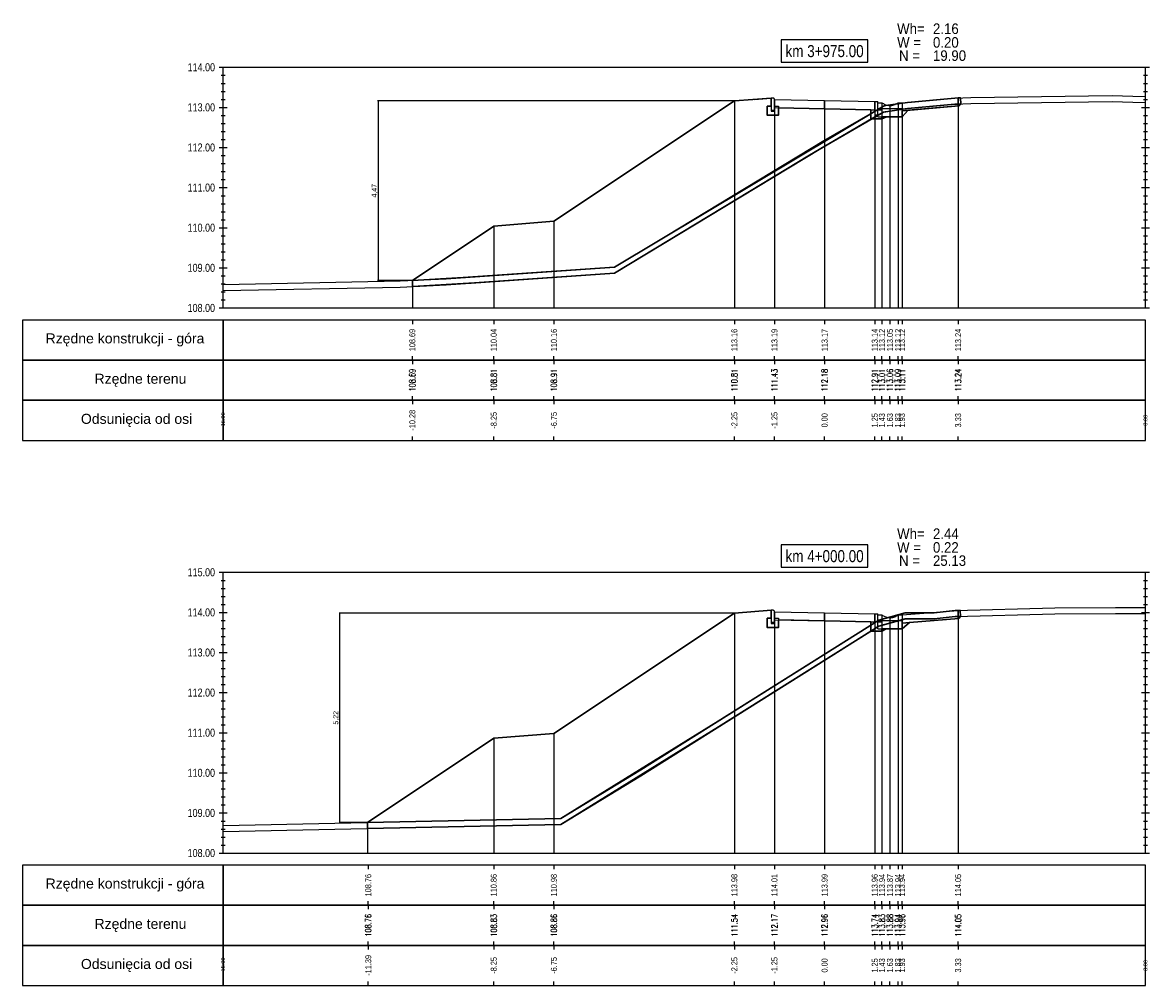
# Model space of a CAD drawing. Extents: x 7537626 to 7538805, y 5722894 to 5725486.
# Tile 7 of 105: x 7538032 to 7538060, y 5725310 to 5725334. Entities that reach past the tile are written whole.
import ezdxf

# ---------------------------------------------------------------- set-up
doc = ezdxf.new("R2010")
doc.units = 0
doc.header["$PDMODE"] = 35
doc.header["$PDSIZE"] = 0.3
for name, color, linetype in [('C-DROGI-PROFILE', 7, 'Continuous'), ('C-DROGI-PROFILE-ETYKIETY', 7, 'Continuous'), ('C-DROGI-PRZEKROJE-ETYKIETY', 7, 'Continuous'), ('C-POPRZECZKA-przekrój', 2, 'Continuous'), ('C-POPRZECZKA-widok', 1, 'Continuous')]:
    doc.layers.add(name, color=color, linetype=linetype)
for name, color, linetype, true_color in [('C-humus', 7, 'Continuous', 0x003df5), ('C-Teren', 7, 'Continuous', 0x008521), ('poprzeczki', 7, 'Continuous', 0x0000d6)]:
    doc.layers.add(name, color=color, linetype=linetype, true_color=true_color)
for name, color, linetype, lineweight, plot in [('D-1.pow. hum.', 7, 'Continuous', 30, False), ('D-2.wykop', 30, 'Continuous', 30, False), ('D-3.nasyp', 4, 'Continuous', 30, False)]:
    doc.layers.add(name, color=color, linetype=linetype, lineweight=lineweight, plot=plot)
doc.layers.add('D-roboty-ziemne-opis', color=2, linetype='Continuous', lineweight=30)
doc.styles.add('2mm08', font='arial.ttf', dxfattribs={"width": 0.8})
doc.styles.add('opis_50', font='arial.ttf', dxfattribs={"height": 0.125})
doc.styles.get("Standard").update_dxf_attribs({"font": 'arial.ttf'})
doc.dimstyles.new('OPIS_50', dxfattribs={"dimscale": 0.5, "dimtxt": 0.125, "dimasz": 0.25, "dimexe": 0.1, "dimexo": 0.15, "dimgap": 0.1, "dimtad": 1, "dimzin": 0, "dimtxsty": 'opis_50', "dimblk": 'ARCHTICK', "dimcen": 0.15, "dimdle": 0.1, "dimaunit": 2, "dimadec": 4, "dimazin": 0, "dimtfac": 1, "dimtmove": 0, "dimatfit": 3, "dimfxl": 1, "dimarcsym": 0})

# ---------------------------------------------------------------- blocks, each defined once
blk = doc.blocks.new('_ArchTick')
at = {"color": 0, "linetype": 'ByBlock', "const_width": 0.15}
blk.add_lwpolyline([(-0.5, -0.5), (0.5, 0.5)], dxfattribs=at)
blk = doc.blocks.new('*D195')
at = {"layer": 'Defpoints', "color": 0, "transparency": 16777216}
for p in [(7538049.468, 5725332.485), (7538040.582, 5725328.011), (7538041.438, 5725328.011)]:
    blk.add_point(p, dxfattribs=at)
at = {"layer": 'poprzeczki', "color": 0, "lineweight": -2, "transparency": 16777216}
for p, q in [((7538049.453, 5725332.485), (7538040.572, 5725332.485)), ((7538040.582, 5725332.495), (7538040.582, 5725328.001)), ((7538041.423, 5725328.011), (7538040.572, 5725328.011))]:
    blk.add_line(p, q, dxfattribs=at)
at = {"layer": 'poprzeczki', "color": 0, "lineweight": -2, "transparency": 16777216, "xscale": 0.025, "yscale": 0.025, "zscale": 0.025}
for p, rotation in [((7538040.582, 5725332.485), 90), ((7538040.582, 5725328.011), 270)]:
    blk.add_blockref('_ArchTick', p, dxfattribs=dict(at, rotation=rotation))
at = {"layer": 'poprzeczki', "color": 0, "transparency": 16777216, "insert": (7538040.497, 5725330.248), "char_height": 0.125, "attachment_point": 5, "rotation": 90, "style": 'opis_50'}
blk.add_mtext('4,47', dxfattribs=at)
blk = doc.blocks.new('*D196')
at = {"layer": 'Defpoints', "color": 0, "transparency": 16777216}
for p in [(7538049.468, 5725319.715), (7538039.625, 5725314.498), (7538040.324, 5725314.498)]:
    blk.add_point(p, dxfattribs=at)
at = {"layer": 'poprzeczki', "color": 0, "lineweight": -2, "transparency": 16777216}
for p, q in [((7538049.453, 5725319.715), (7538039.615, 5725319.715)), ((7538039.625, 5725319.725), (7538039.625, 5725314.488)), ((7538040.309, 5725314.498), (7538039.615, 5725314.498))]:
    blk.add_line(p, q, dxfattribs=at)
at = {"layer": 'poprzeczki', "color": 0, "lineweight": -2, "transparency": 16777216, "xscale": 0.025, "yscale": 0.025, "zscale": 0.025}
for p, rotation in [((7538039.625, 5725319.715), 90), ((7538039.625, 5725314.498), 270)]:
    blk.add_blockref('_ArchTick', p, dxfattribs=dict(at, rotation=rotation))
at = {"layer": 'poprzeczki', "color": 0, "transparency": 16777216, "insert": (7538039.54, 5725317.107), "char_height": 0.125, "attachment_point": 5, "rotation": 90, "style": 'opis_50'}
blk.add_mtext('5,22', dxfattribs=at)

msp = doc.modelspace()

# ---------------------------------------------------------------- linework, layer by layer
at = {"layer": 'C-DROGI-PROFILE', "color": 7, "linetype": 'Continuous', "lineweight": -3}
for p, q in [((7538041.438, 5725327.024), (7538041.438, 5725326.924)), ((7538043.468, 5725327.024), (7538043.468, 5725326.924)), ((7538044.968, 5725327.024), (7538044.968, 5725326.924)), ((7538049.468, 5725327.024), (7538049.468, 5725326.924)), ((7538050.468, 5725327.024), (7538050.468, 5725326.924)), ((7538051.718, 5725327.024), (7538051.718, 5725326.924)), ((7538052.968, 5725327.024), (7538052.968, 5725326.924)), ((7538053.148, 5725327.024), (7538053.148, 5725326.924)), ((7538053.348, 5725327.024), (7538053.348, 5725326.924)), ((7538053.548, 5725327.024), (7538053.548, 5725326.924)), ((7538053.648, 5725327.024), (7538053.648, 5725326.924)), ((7538055.048, 5725327.024), (7538055.048, 5725326.924)), ((7538041.438, 5725326.024), (7538041.438, 5725326.124)), ((7538043.468, 5725326.024), (7538043.468, 5725326.124)), ((7538044.968, 5725326.024), (7538044.968, 5725326.124)), ((7538049.468, 5725326.024), (7538049.468, 5725326.124)), ((7538050.468, 5725326.024), (7538050.468, 5725326.124)), ((7538051.718, 5725326.024), (7538051.718, 5725326.124)), ((7538052.968, 5725326.024), (7538052.968, 5725326.124)), ((7538053.148, 5725326.024), (7538053.148, 5725326.124)), ((7538053.348, 5725326.024), (7538053.348, 5725326.124)), ((7538053.548, 5725326.024), (7538053.548, 5725326.124)), ((7538053.648, 5725326.024), (7538053.648, 5725326.124)), ((7538055.048, 5725326.024), (7538055.048, 5725326.124)), ((7538041.438, 5725326.024), (7538041.438, 5725325.924)), ((7538043.468, 5725326.024), (7538043.468, 5725325.924)), ((7538044.968, 5725326.024), (7538044.968, 5725325.924)), ((7538049.468, 5725326.024), (7538049.468, 5725325.924)), ((7538050.468, 5725326.024), (7538050.468, 5725325.924)), ((7538051.718, 5725326.024), (7538051.718, 5725325.924)), ((7538052.968, 5725326.024), (7538052.968, 5725325.924)), ((7538053.148, 5725326.024), (7538053.148, 5725325.924)), ((7538053.348, 5725326.024), (7538053.348, 5725325.924)), ((7538053.548, 5725326.024), (7538053.548, 5725325.924)), ((7538053.648, 5725326.024), (7538053.648, 5725325.924)), ((7538055.048, 5725326.024), (7538055.048, 5725325.924)), ((7538041.438, 5725325.024), (7538041.438, 5725325.124)), ((7538041.438, 5725325.024), (7538041.438, 5725324.924)), ((7538043.468, 5725325.024), (7538043.468, 5725325.124)), ((7538043.468, 5725325.024), (7538043.468, 5725324.924)), ((7538044.968, 5725325.024), (7538044.968, 5725325.124)), ((7538044.968, 5725325.024), (7538044.968, 5725324.924)), ((7538049.468, 5725325.024), (7538049.468, 5725325.124)), ((7538049.468, 5725325.024), (7538049.468, 5725324.924)), ((7538050.468, 5725325.024), (7538050.468, 5725325.124)), ((7538050.468, 5725325.024), (7538050.468, 5725324.924)), ((7538051.718, 5725325.024), (7538051.718, 5725325.124)), ((7538051.718, 5725325.024), (7538051.718, 5725324.924)), ((7538052.968, 5725325.024), (7538052.968, 5725325.124)), ((7538052.968, 5725325.024), (7538052.968, 5725324.924)), ((7538053.148, 5725325.024), (7538053.148, 5725325.124)), ((7538053.148, 5725325.024), (7538053.148, 5725324.924)), ((7538053.348, 5725325.024), (7538053.348, 5725325.124)), ((7538053.348, 5725325.024), (7538053.348, 5725324.924)), ((7538053.548, 5725325.024), (7538053.548, 5725325.124)), ((7538053.548, 5725325.024), (7538053.548, 5725324.924)), ((7538053.648, 5725325.024), (7538053.648, 5725325.124)), ((7538053.648, 5725325.024), (7538053.648, 5725324.924)), ((7538055.048, 5725325.024), (7538055.048, 5725325.124)), ((7538055.048, 5725325.024), (7538055.048, 5725324.924)), ((7538041.438, 5725324.024), (7538041.438, 5725324.124)), ((7538043.468, 5725324.024), (7538043.468, 5725324.124)), ((7538044.968, 5725324.024), (7538044.968, 5725324.124)), ((7538049.468, 5725324.024), (7538049.468, 5725324.124)), ((7538050.468, 5725324.024), (7538050.468, 5725324.124)), ((7538051.718, 5725324.024), (7538051.718, 5725324.124)), ((7538052.968, 5725324.024), (7538052.968, 5725324.124)), ((7538053.148, 5725324.024), (7538053.148, 5725324.124)), ((7538053.348, 5725324.024), (7538053.348, 5725324.124)), ((7538053.548, 5725324.024), (7538053.548, 5725324.124)), ((7538053.648, 5725324.024), (7538053.648, 5725324.124)), ((7538055.048, 5725324.024), (7538055.048, 5725324.124)), ((7538040.339, 5725313.434), (7538040.339, 5725313.334)), ((7538043.468, 5725313.434), (7538043.468, 5725313.334)), ((7538044.968, 5725313.434), (7538044.968, 5725313.334)), ((7538049.468, 5725313.434), (7538049.468, 5725313.334)), ((7538050.468, 5725313.434), (7538050.468, 5725313.334)), ((7538051.718, 5725313.434), (7538051.718, 5725313.334)), ((7538052.968, 5725313.434), (7538052.968, 5725313.334)), ((7538053.148, 5725313.434), (7538053.148, 5725313.334)), ((7538053.348, 5725313.434), (7538053.348, 5725313.334)), ((7538053.548, 5725313.434), (7538053.548, 5725313.334)), ((7538053.648, 5725313.434), (7538053.648, 5725313.334)), ((7538055.048, 5725313.434), (7538055.048, 5725313.334)), ((7538040.339, 5725312.434), (7538040.339, 5725312.534)), ((7538040.339, 5725312.434), (7538040.339, 5725312.334)), ((7538043.468, 5725312.434), (7538043.468, 5725312.534)), ((7538043.468, 5725312.434), (7538043.468, 5725312.334)), ((7538044.968, 5725312.434), (7538044.968, 5725312.534)), ((7538044.968, 5725312.434), (7538044.968, 5725312.334)), ((7538049.468, 5725312.434), (7538049.468, 5725312.534)), ((7538049.468, 5725312.434), (7538049.468, 5725312.334)), ((7538050.468, 5725312.434), (7538050.468, 5725312.534)), ((7538050.468, 5725312.434), (7538050.468, 5725312.334)), ((7538051.718, 5725312.434), (7538051.718, 5725312.534)), ((7538051.718, 5725312.434), (7538051.718, 5725312.334)), ((7538052.968, 5725312.434), (7538052.968, 5725312.534)), ((7538052.968, 5725312.434), (7538052.968, 5725312.334)), ((7538053.148, 5725312.434), (7538053.148, 5725312.534)), ((7538053.148, 5725312.434), (7538053.148, 5725312.334)), ((7538053.348, 5725312.434), (7538053.348, 5725312.534)), ((7538053.348, 5725312.434), (7538053.348, 5725312.334)), ((7538053.548, 5725312.434), (7538053.548, 5725312.534)), ((7538053.548, 5725312.434), (7538053.548, 5725312.334)), ((7538053.648, 5725312.434), (7538053.648, 5725312.534)), ((7538053.648, 5725312.434), (7538053.648, 5725312.334)), ((7538055.048, 5725312.434), (7538055.048, 5725312.534)), ((7538055.048, 5725312.434), (7538055.048, 5725312.334)), ((7538040.339, 5725311.434), (7538040.339, 5725311.534)), ((7538043.468, 5725311.434), (7538043.468, 5725311.534)), ((7538044.968, 5725311.434), (7538044.968, 5725311.534)), ((7538049.468, 5725311.434), (7538049.468, 5725311.534)), ((7538050.468, 5725311.434), (7538050.468, 5725311.534)), ((7538051.718, 5725311.434), (7538051.718, 5725311.534)), ((7538052.968, 5725311.434), (7538052.968, 5725311.534)), ((7538053.148, 5725311.434), (7538053.148, 5725311.534)), ((7538053.348, 5725311.434), (7538053.348, 5725311.534)), ((7538053.548, 5725311.434), (7538053.548, 5725311.534)), ((7538053.648, 5725311.434), (7538053.648, 5725311.534)), ((7538055.048, 5725311.434), (7538055.048, 5725311.534)), ((7538040.339, 5725311.434), (7538040.339, 5725311.334)), ((7538043.468, 5725311.434), (7538043.468, 5725311.334)), ((7538044.968, 5725311.434), (7538044.968, 5725311.334)), ((7538049.468, 5725311.434), (7538049.468, 5725311.334)), ((7538050.468, 5725311.434), (7538050.468, 5725311.334)), ((7538051.718, 5725311.434), (7538051.718, 5725311.334)), ((7538052.968, 5725311.434), (7538052.968, 5725311.334)), ((7538053.148, 5725311.434), (7538053.148, 5725311.334)), ((7538053.348, 5725311.434), (7538053.348, 5725311.334)), ((7538053.548, 5725311.434), (7538053.548, 5725311.334)), ((7538053.648, 5725311.434), (7538053.648, 5725311.334)), ((7538055.048, 5725311.434), (7538055.048, 5725311.334)), ((7538040.339, 5725310.434), (7538040.339, 5725310.534)), ((7538043.468, 5725310.434), (7538043.468, 5725310.534)), ((7538044.968, 5725310.434), (7538044.968, 5725310.534)), ((7538049.468, 5725310.434), (7538049.468, 5725310.534)), ((7538050.468, 5725310.434), (7538050.468, 5725310.534)), ((7538051.718, 5725310.434), (7538051.718, 5725310.534)), ((7538052.968, 5725310.434), (7538052.968, 5725310.534)), ((7538053.148, 5725310.434), (7538053.148, 5725310.534)), ((7538053.348, 5725310.434), (7538053.348, 5725310.534)), ((7538053.548, 5725310.434), (7538053.548, 5725310.534)), ((7538053.648, 5725310.434), (7538053.648, 5725310.534)), ((7538055.048, 5725310.434), (7538055.048, 5725310.534))]:
    msp.add_line(p, q, dxfattribs=at)
at = {"layer": 'C-DROGI-PROFILE', "color": 1, "linetype": 'Continuous', "lineweight": -3}
for points in [[(7538036.718, 5725326.024), (7538036.718, 5725327.024), (7538031.718, 5725327.024), (7538031.718, 5725326.024)], [(7538036.718, 5725326.024), (7538059.718, 5725326.024), (7538059.718, 5725327.024), (7538036.718, 5725327.024)], [(7538036.718, 5725325.024), (7538036.718, 5725326.024), (7538031.718, 5725326.024), (7538031.718, 5725325.024)], [(7538036.718, 5725325.024), (7538059.718, 5725325.024), (7538059.718, 5725326.024), (7538036.718, 5725326.024)], [(7538036.718, 5725324.024), (7538036.718, 5725325.024), (7538031.718, 5725325.024), (7538031.718, 5725324.024)], [(7538036.718, 5725324.024), (7538059.718, 5725324.024), (7538059.718, 5725325.024), (7538036.718, 5725325.024)], [(7538036.718, 5725312.434), (7538036.718, 5725313.434), (7538031.718, 5725313.434), (7538031.718, 5725312.434)], [(7538036.718, 5725312.434), (7538059.718, 5725312.434), (7538059.718, 5725313.434), (7538036.718, 5725313.434)], [(7538036.718, 5725311.434), (7538036.718, 5725312.434), (7538031.718, 5725312.434), (7538031.718, 5725311.434)], [(7538036.718, 5725311.434), (7538059.718, 5725311.434), (7538059.718, 5725312.434), (7538036.718, 5725312.434)], [(7538036.718, 5725310.434), (7538036.718, 5725311.434), (7538031.718, 5725311.434), (7538031.718, 5725310.434)], [(7538036.718, 5725310.434), (7538059.718, 5725310.434), (7538059.718, 5725311.434), (7538036.718, 5725311.434)]]:
    msp.add_3dface(points, dxfattribs=at)
at = {"layer": 'C-DROGI-PRZEKROJE-ETYKIETY', "color": 1, "linetype": 'Continuous', "lineweight": -3}
for p, q in [((7538049.468, 5725332.485), (7538049.468, 5725327.324)), ((7538050.468, 5725332.518), (7538050.468, 5725327.324)), ((7538051.718, 5725332.493), (7538051.718, 5725327.324)), ((7538052.968, 5725332.468), (7538052.968, 5725327.324)), ((7538053.148, 5725332.442), (7538053.148, 5725327.324)), ((7538053.348, 5725332.372), (7538053.348, 5725327.324)), ((7538053.548, 5725332.442), (7538053.548, 5725327.324)), ((7538053.648, 5725332.442), (7538053.648, 5725327.324)), ((7538055.048, 5725332.559), (7538055.048, 5725327.324)), ((7538049.468, 5725319.715), (7538049.468, 5725313.734)), ((7538050.468, 5725319.748), (7538050.468, 5725313.734)), ((7538051.718, 5725319.723), (7538051.718, 5725313.734)), ((7538052.968, 5725319.698), (7538052.968, 5725313.734)), ((7538053.148, 5725319.673), (7538053.148, 5725313.734)), ((7538053.548, 5725319.673), (7538053.548, 5725313.734)), ((7538053.648, 5725319.673), (7538053.648, 5725313.734)), ((7538055.048, 5725319.782), (7538055.048, 5725313.734)), ((7538053.348, 5725319.603), (7538053.348, 5725313.734))]:
    msp.add_line(p, q, dxfattribs=at)
for points in [[(7538044.968, 5725329.485), (7538044.968, 5725327.324)], [(7538043.468, 5725329.365), (7538043.468, 5725327.324)], [(7538041.438, 5725328.011), (7538041.438, 5725327.324)], [(7538043.468, 5725316.595), (7538043.468, 5725313.734)], [(7538044.968, 5725316.715), (7538044.968, 5725313.734)], [(7538040.324, 5725314.498), (7538040.324, 5725313.734)]]:
    msp.add_lwpolyline(points, dxfattribs=at)
at = {"layer": 'C-humus'}
for p, q in [((7538053.237, 5725332.22), (7538053.783, 5725332.3)), ((7538053.783, 5725332.3), (7538053.886, 5725332.307)), ((7538053.886, 5725332.307), (7538054.964, 5725332.407)), ((7538054.964, 5725332.407), (7538055.368, 5725332.419)), ((7538055.368, 5725332.419), (7538058.889, 5725332.468)), ((7538058.889, 5725332.468), (7538059.405, 5725332.454)), ((7538059.405, 5725332.454), (7538059.718, 5725332.446)), ((7538051.699, 5725331.346), (7538053.183, 5725332.209)), ((7538053.183, 5725332.209), (7538053.237, 5725332.22)), ((7538046.483, 5725328.195), (7538051.699, 5725331.346)), ((7538042.278, 5725327.901), (7538046.483, 5725328.195)), ((7538036.718, 5725327.759), (7538041.136, 5725327.847)), ((7538041.136, 5725327.847), (7538042.278, 5725327.901)), ((7538054.977, 5725319.63), (7538057.456, 5725319.695)), ((7538057.456, 5725319.695), (7538058.968, 5725319.708)), ((7538058.968, 5725319.708), (7538059.718, 5725319.704)), ((7538047.135, 5725315.663), (7538053.071, 5725319.392)), ((7538053.071, 5725319.392), (7538053.311, 5725319.454)), ((7538053.311, 5725319.454), (7538053.729, 5725319.572)), ((7538053.729, 5725319.572), (7538054.448, 5725319.573)), ((7538054.448, 5725319.573), (7538054.977, 5725319.63)), ((7538045.137, 5725314.448), (7538047.135, 5725315.663)), ((7538036.718, 5725314.273), (7538044.677, 5725314.439)), ((7538044.677, 5725314.439), (7538045.137, 5725314.448))]:
    msp.add_line(p, q, dxfattribs=at)
at = {"layer": 'C-POPRZECZKA-przekrój', "color": 2, "linetype": 'Continuous', "lineweight": -3}
for p, q in [((7538049.468, 5725332.485), (7538050.388, 5725332.558)), ((7538049.968, 5725332.525), (7538050.388, 5725332.558)), ((7538050.288, 5725332.128), (7538050.288, 5725332.358)), ((7538050.288, 5725332.358), (7538050.388, 5725332.358)), ((7538050.428, 5725332.558), (7538050.388, 5725332.558)), ((7538050.388, 5725332.558), (7538050.388, 5725332.228)), ((7538050.388, 5725332.358), (7538050.388, 5725332.258)), ((7538050.434, 5725332.558), (7538050.428, 5725332.558)), ((7538050.442, 5725332.556), (7538050.434, 5725332.558)), ((7538050.451, 5725332.551), (7538050.442, 5725332.556)), ((7538050.457, 5725332.547), (7538050.451, 5725332.551)), ((7538050.461, 5725332.541), (7538050.457, 5725332.547)), ((7538050.465, 5725332.534), (7538050.461, 5725332.541)), ((7538050.468, 5725332.526), (7538050.465, 5725332.534)), ((7538050.468, 5725332.518), (7538050.468, 5725332.526)), ((7538050.468, 5725332.518), (7538051.718, 5725332.493)), ((7538050.468, 5725332.518), (7538050.469, 5725332.318)), ((7538050.468, 5725332.228), (7538050.468, 5725332.518)), ((7538050.468, 5725332.518), (7538050.468, 5725332.358)), ((7538050.468, 5725332.358), (7538050.568, 5725332.358)), ((7538050.469, 5725332.318), (7538051.718, 5725332.293)), ((7538050.568, 5725332.358), (7538050.568, 5725332.128)), ((7538051.718, 5725332.293), (7538051.718, 5725332.493)), ((7538051.718, 5725332.493), (7538052.968, 5725332.468)), ((7538051.718, 5725332.293), (7538052.967, 5725332.268)), ((7538052.968, 5725332.468), (7538052.967, 5725332.268)), ((7538052.968, 5725332.468), (7538053.048, 5725332.468)), ((7538052.968, 5725332.268), (7538052.968, 5725332.468)), ((7538052.968, 5725332.468), (7538052.968, 5725332.138)), ((7538053.048, 5725332.092), (7538053.048, 5725332.468)), ((7538053.048, 5725332.442), (7538053.148, 5725332.442)), ((7538053.048, 5725332.292), (7538053.048, 5725332.442)), ((7538053.648, 5725332.292), (7538053.048, 5725332.292)), ((7538053.148, 5725332.442), (7538053.165, 5725332.43)), ((7538053.165, 5725332.43), (7538053.183, 5725332.418)), ((7538053.183, 5725332.418), (7538053.199, 5725332.409)), ((7538053.199, 5725332.409), (7538053.219, 5725332.399)), ((7538053.219, 5725332.399), (7538053.241, 5725332.391)), ((7538053.241, 5725332.391), (7538053.269, 5725332.382)), ((7538053.269, 5725332.382), (7538053.295, 5725332.377)), ((7538053.295, 5725332.377), (7538053.318, 5725332.374)), ((7538053.318, 5725332.374), (7538053.348, 5725332.372)), ((7538053.348, 5725332.372), (7538053.371, 5725332.373)), ((7538053.371, 5725332.373), (7538053.397, 5725332.376)), ((7538053.397, 5725332.376), (7538053.419, 5725332.38)), ((7538053.419, 5725332.38), (7538053.448, 5725332.388)), ((7538053.448, 5725332.388), (7538053.474, 5725332.398)), ((7538053.474, 5725332.398), (7538053.498, 5725332.41)), ((7538053.498, 5725332.41), (7538053.517, 5725332.42)), ((7538053.517, 5725332.42), (7538053.532, 5725332.43)), ((7538053.532, 5725332.43), (7538053.548, 5725332.442)), ((7538053.548, 5725332.442), (7538053.648, 5725332.442)), ((7538053.648, 5725332.442), (7538053.648, 5725332.292)), ((7538053.648, 5725332.092), (7538053.648, 5725332.292)), ((7538050.568, 5725332.128), (7538050.288, 5725332.128)), ((7538050.388, 5725332.258), (7538050.468, 5725332.258)), ((7538050.388, 5725332.228), (7538050.468, 5725332.228)), ((7538052.868, 5725332.038), (7538052.868, 5725332.268)), ((7538052.868, 5725332.268), (7538052.968, 5725332.268)), ((7538053.148, 5725332.038), (7538052.868, 5725332.038)), ((7538052.968, 5725332.138), (7538053.048, 5725332.138)), ((7538053.048, 5725332.268), (7538053.148, 5725332.268)), ((7538053.048, 5725332.138), (7538053.048, 5725332.268)), ((7538053.048, 5725332.092), (7538053.648, 5725332.092)), ((7538053.148, 5725332.268), (7538053.148, 5725332.038)), ((7538049.468, 5725319.715), (7538050.388, 5725319.788)), ((7538049.968, 5725319.755), (7538050.388, 5725319.788)), ((7538050.428, 5725319.788), (7538050.388, 5725319.788)), ((7538050.388, 5725319.788), (7538050.388, 5725319.458)), ((7538050.434, 5725319.788), (7538050.428, 5725319.788)), ((7538050.442, 5725319.786), (7538050.434, 5725319.788)), ((7538050.451, 5725319.782), (7538050.442, 5725319.786)), ((7538050.457, 5725319.777), (7538050.451, 5725319.782)), ((7538050.461, 5725319.771), (7538050.457, 5725319.777)), ((7538050.465, 5725319.764), (7538050.461, 5725319.771)), ((7538050.468, 5725319.756), (7538050.465, 5725319.764)), ((7538050.468, 5725319.748), (7538050.468, 5725319.756)), ((7538050.468, 5725319.748), (7538051.718, 5725319.723)), ((7538050.468, 5725319.748), (7538050.469, 5725319.548)), ((7538050.468, 5725319.458), (7538050.468, 5725319.748)), ((7538050.468, 5725319.748), (7538050.468, 5725319.588)), ((7538051.718, 5725319.523), (7538051.718, 5725319.723)), ((7538051.718, 5725319.723), (7538052.968, 5725319.698)), ((7538052.968, 5725319.698), (7538052.967, 5725319.498)), ((7538052.968, 5725319.698), (7538053.048, 5725319.698)), ((7538052.968, 5725319.498), (7538052.968, 5725319.698)), ((7538052.968, 5725319.698), (7538052.968, 5725319.368)), ((7538053.048, 5725319.323), (7538053.048, 5725319.698)), ((7538053.048, 5725319.673), (7538053.148, 5725319.673)), ((7538053.048, 5725319.523), (7538053.048, 5725319.673)), ((7538053.148, 5725319.673), (7538053.165, 5725319.66)), ((7538053.165, 5725319.66), (7538053.183, 5725319.648)), ((7538053.183, 5725319.648), (7538053.199, 5725319.639)), ((7538053.498, 5725319.64), (7538053.517, 5725319.65)), ((7538053.517, 5725319.65), (7538053.532, 5725319.661)), ((7538053.532, 5725319.661), (7538053.548, 5725319.673)), ((7538053.548, 5725319.673), (7538053.648, 5725319.673)), ((7538053.648, 5725319.673), (7538053.648, 5725319.523)), ((7538050.288, 5725319.358), (7538050.288, 5725319.588)), ((7538050.288, 5725319.588), (7538050.388, 5725319.588)), ((7538050.388, 5725319.588), (7538050.388, 5725319.488)), ((7538050.388, 5725319.488), (7538050.468, 5725319.488)), ((7538050.388, 5725319.458), (7538050.468, 5725319.458)), ((7538050.468, 5725319.588), (7538050.568, 5725319.588)), ((7538050.469, 5725319.548), (7538051.718, 5725319.523)), ((7538050.568, 5725319.588), (7538050.568, 5725319.358)), ((7538051.718, 5725319.523), (7538052.967, 5725319.498)), ((7538052.868, 5725319.268), (7538052.868, 5725319.498)), ((7538052.868, 5725319.498), (7538052.968, 5725319.498)), ((7538052.968, 5725319.368), (7538053.048, 5725319.368)), ((7538053.648, 5725319.523), (7538053.048, 5725319.523)), ((7538053.048, 5725319.498), (7538053.148, 5725319.498)), ((7538053.048, 5725319.368), (7538053.048, 5725319.498)), ((7538053.148, 5725319.498), (7538053.148, 5725319.268)), ((7538053.199, 5725319.639), (7538053.219, 5725319.63)), ((7538053.219, 5725319.63), (7538053.241, 5725319.621)), ((7538053.241, 5725319.621), (7538053.269, 5725319.613)), ((7538053.269, 5725319.613), (7538053.295, 5725319.607)), ((7538053.295, 5725319.607), (7538053.318, 5725319.604)), ((7538053.318, 5725319.604), (7538053.348, 5725319.603)), ((7538053.348, 5725319.603), (7538053.371, 5725319.603)), ((7538053.371, 5725319.603), (7538053.397, 5725319.606)), ((7538053.397, 5725319.606), (7538053.419, 5725319.61)), ((7538053.419, 5725319.61), (7538053.448, 5725319.618)), ((7538053.448, 5725319.618), (7538053.474, 5725319.628)), ((7538053.474, 5725319.628), (7538053.498, 5725319.64)), ((7538053.648, 5725319.323), (7538053.648, 5725319.523)), ((7538050.568, 5725319.358), (7538050.288, 5725319.358)), ((7538053.148, 5725319.268), (7538052.868, 5725319.268)), ((7538053.048, 5725319.323), (7538053.648, 5725319.323))]:
    msp.add_line(p, q, dxfattribs=at)
for points in [[(7538041.438, 5725328.011), (7538043.468, 5725329.365), (7538044.968, 5725329.485), (7538049.468, 5725332.485)], [(7538040.324, 5725314.498), (7538043.468, 5725316.595), (7538044.968, 5725316.715), (7538049.468, 5725319.715)]]:
    msp.add_lwpolyline(points, dxfattribs=at)
at = {"layer": 'C-POPRZECZKA-przekrój'}
for points in [[(7538053.648, 5725332.442), (7538055.048, 5725332.559)], [(7538053.665, 5725332.243), (7538055.065, 5725332.36)], [(7538053.648, 5725319.673), (7538055.048, 5725319.782)], [(7538053.664, 5725319.473), (7538055.064, 5725319.583)]]:
    msp.add_lwpolyline(points, dxfattribs=at)
at = {"layer": 'C-POPRZECZKA-widok', "color": 1, "linetype": 'Continuous', "lineweight": -3}
for p, q in [((7538036.618, 5725333.324), (7538059.818, 5725333.324)), ((7538036.718, 5725327.324), (7538036.718, 5725333.324)), ((7538059.718, 5725327.324), (7538059.718, 5725333.324)), ((7538036.668, 5725333.124), (7538036.768, 5725333.124)), ((7538036.668, 5725332.924), (7538036.768, 5725332.924)), ((7538059.668, 5725333.124), (7538059.768, 5725333.124)), ((7538059.668, 5725332.924), (7538059.768, 5725332.924)), ((7538036.668, 5725332.724), (7538036.768, 5725332.724)), ((7538059.668, 5725332.724), (7538059.768, 5725332.724)), ((7538036.618, 5725332.324), (7538036.818, 5725332.324)), ((7538036.668, 5725332.524), (7538036.768, 5725332.524)), ((7538036.668, 5725332.324), (7538036.768, 5725332.324)), ((7538059.618, 5725332.324), (7538059.818, 5725332.324)), ((7538059.668, 5725332.524), (7538059.768, 5725332.524)), ((7538059.668, 5725332.324), (7538059.768, 5725332.324)), ((7538036.668, 5725332.124), (7538036.768, 5725332.124)), ((7538059.668, 5725332.124), (7538059.768, 5725332.124)), ((7538036.668, 5725331.924), (7538036.768, 5725331.924)), ((7538059.668, 5725331.924), (7538059.768, 5725331.924)), ((7538036.668, 5725331.724), (7538036.768, 5725331.724)), ((7538036.668, 5725331.524), (7538036.768, 5725331.524)), ((7538059.668, 5725331.724), (7538059.768, 5725331.724)), ((7538059.668, 5725331.524), (7538059.768, 5725331.524)), ((7538036.618, 5725331.324), (7538036.818, 5725331.324)), ((7538036.668, 5725331.324), (7538036.768, 5725331.324)), ((7538059.618, 5725331.324), (7538059.818, 5725331.324)), ((7538059.668, 5725331.324), (7538059.768, 5725331.324)), ((7538036.668, 5725331.124), (7538036.768, 5725331.124)), ((7538036.668, 5725330.924), (7538036.768, 5725330.924)), ((7538059.668, 5725331.124), (7538059.768, 5725331.124)), ((7538059.668, 5725330.924), (7538059.768, 5725330.924)), ((7538036.668, 5725330.724), (7538036.768, 5725330.724)), ((7538059.668, 5725330.724), (7538059.768, 5725330.724)), ((7538036.618, 5725330.324), (7538036.818, 5725330.324)), ((7538036.668, 5725330.524), (7538036.768, 5725330.524)), ((7538036.668, 5725330.324), (7538036.768, 5725330.324)), ((7538059.618, 5725330.324), (7538059.818, 5725330.324)), ((7538059.668, 5725330.524), (7538059.768, 5725330.524)), ((7538059.668, 5725330.324), (7538059.768, 5725330.324)), ((7538036.668, 5725330.124), (7538036.768, 5725330.124)), ((7538059.668, 5725330.124), (7538059.768, 5725330.124)), ((7538036.668, 5725329.924), (7538036.768, 5725329.924)), ((7538059.668, 5725329.924), (7538059.768, 5725329.924)), ((7538036.668, 5725329.724), (7538036.768, 5725329.724)), ((7538036.668, 5725329.524), (7538036.768, 5725329.524)), ((7538059.668, 5725329.724), (7538059.768, 5725329.724)), ((7538059.668, 5725329.524), (7538059.768, 5725329.524)), ((7538036.618, 5725329.324), (7538036.818, 5725329.324)), ((7538036.668, 5725329.324), (7538036.768, 5725329.324)), ((7538059.618, 5725329.324), (7538059.818, 5725329.324)), ((7538059.668, 5725329.324), (7538059.768, 5725329.324)), ((7538036.668, 5725329.124), (7538036.768, 5725329.124)), ((7538036.668, 5725328.924), (7538036.768, 5725328.924)), ((7538059.668, 5725329.124), (7538059.768, 5725329.124)), ((7538059.668, 5725328.924), (7538059.768, 5725328.924)), ((7538036.668, 5725328.724), (7538036.768, 5725328.724)), ((7538059.668, 5725328.724), (7538059.768, 5725328.724)), ((7538036.668, 5725328.524), (7538036.768, 5725328.524)), ((7538059.668, 5725328.524), (7538059.768, 5725328.524)), ((7538036.618, 5725328.324), (7538036.818, 5725328.324)), ((7538036.668, 5725328.324), (7538036.768, 5725328.324)), ((7538036.668, 5725328.124), (7538036.768, 5725328.124)), ((7538059.618, 5725328.324), (7538059.818, 5725328.324)), ((7538059.668, 5725328.324), (7538059.768, 5725328.324)), ((7538059.668, 5725328.124), (7538059.768, 5725328.124)), ((7538036.668, 5725327.924), (7538036.768, 5725327.924)), ((7538059.668, 5725327.924), (7538059.768, 5725327.924)), ((7538036.668, 5725327.724), (7538036.768, 5725327.724)), ((7538036.668, 5725327.524), (7538036.768, 5725327.524)), ((7538059.668, 5725327.724), (7538059.768, 5725327.724)), ((7538059.668, 5725327.524), (7538059.768, 5725327.524)), ((7538036.618, 5725327.324), (7538059.818, 5725327.324)), ((7538036.618, 5725320.734), (7538059.818, 5725320.734)), ((7538036.668, 5725320.534), (7538036.768, 5725320.534)), ((7538036.718, 5725313.734), (7538036.718, 5725320.734)), ((7538059.668, 5725320.534), (7538059.768, 5725320.534)), ((7538059.718, 5725313.734), (7538059.718, 5725320.734)), ((7538036.668, 5725320.334), (7538036.768, 5725320.334)), ((7538059.668, 5725320.334), (7538059.768, 5725320.334)), ((7538036.668, 5725320.134), (7538036.768, 5725320.134)), ((7538036.668, 5725319.934), (7538036.768, 5725319.934)), ((7538059.668, 5725320.134), (7538059.768, 5725320.134)), ((7538059.668, 5725319.934), (7538059.768, 5725319.934)), ((7538036.618, 5725319.734), (7538036.818, 5725319.734)), ((7538036.668, 5725319.734), (7538036.768, 5725319.734)), ((7538059.618, 5725319.734), (7538059.818, 5725319.734)), ((7538059.668, 5725319.734), (7538059.768, 5725319.734)), ((7538036.668, 5725319.534), (7538036.768, 5725319.534)), ((7538059.668, 5725319.534), (7538059.768, 5725319.534)), ((7538036.668, 5725319.334), (7538036.768, 5725319.334)), ((7538036.668, 5725319.134), (7538036.768, 5725319.134)), ((7538059.668, 5725319.334), (7538059.768, 5725319.334)), ((7538059.668, 5725319.134), (7538059.768, 5725319.134)), ((7538036.668, 5725318.934), (7538036.768, 5725318.934)), ((7538059.668, 5725318.934), (7538059.768, 5725318.934)), ((7538036.618, 5725318.734), (7538036.818, 5725318.734)), ((7538036.668, 5725318.734), (7538036.768, 5725318.734)), ((7538036.668, 5725318.534), (7538036.768, 5725318.534)), ((7538059.618, 5725318.734), (7538059.818, 5725318.734)), ((7538059.668, 5725318.734), (7538059.768, 5725318.734)), ((7538059.668, 5725318.534), (7538059.768, 5725318.534)), ((7538036.668, 5725318.334), (7538036.768, 5725318.334)), ((7538059.668, 5725318.334), (7538059.768, 5725318.334)), ((7538036.668, 5725318.134), (7538036.768, 5725318.134)), ((7538059.668, 5725318.134), (7538059.768, 5725318.134)), ((7538036.618, 5725317.734), (7538036.818, 5725317.734)), ((7538036.668, 5725317.934), (7538036.768, 5725317.934)), ((7538036.668, 5725317.734), (7538036.768, 5725317.734)), ((7538059.618, 5725317.734), (7538059.818, 5725317.734)), ((7538059.668, 5725317.934), (7538059.768, 5725317.934)), ((7538059.668, 5725317.734), (7538059.768, 5725317.734)), ((7538036.668, 5725317.534), (7538036.768, 5725317.534)), ((7538059.668, 5725317.534), (7538059.768, 5725317.534)), ((7538036.668, 5725317.334), (7538036.768, 5725317.334)), ((7538036.668, 5725317.134), (7538036.768, 5725317.134)), ((7538059.668, 5725317.334), (7538059.768, 5725317.334)), ((7538059.668, 5725317.134), (7538059.768, 5725317.134)), ((7538036.668, 5725316.934), (7538036.768, 5725316.934)), ((7538059.668, 5725316.934), (7538059.768, 5725316.934)), ((7538036.618, 5725316.734), (7538036.818, 5725316.734)), ((7538036.668, 5725316.734), (7538036.768, 5725316.734)), ((7538059.618, 5725316.734), (7538059.818, 5725316.734)), ((7538059.668, 5725316.734), (7538059.768, 5725316.734)), ((7538036.668, 5725316.534), (7538036.768, 5725316.534)), ((7538036.668, 5725316.334), (7538036.768, 5725316.334)), ((7538059.668, 5725316.534), (7538059.768, 5725316.534)), ((7538059.668, 5725316.334), (7538059.768, 5725316.334)), ((7538036.668, 5725316.134), (7538036.768, 5725316.134)), ((7538059.668, 5725316.134), (7538059.768, 5725316.134)), ((7538036.618, 5725315.734), (7538036.818, 5725315.734)), ((7538036.668, 5725315.934), (7538036.768, 5725315.934)), ((7538036.668, 5725315.734), (7538036.768, 5725315.734)), ((7538059.618, 5725315.734), (7538059.818, 5725315.734)), ((7538059.668, 5725315.934), (7538059.768, 5725315.934)), ((7538059.668, 5725315.734), (7538059.768, 5725315.734)), ((7538036.668, 5725315.534), (7538036.768, 5725315.534)), ((7538059.668, 5725315.534), (7538059.768, 5725315.534)), ((7538036.668, 5725315.334), (7538036.768, 5725315.334)), ((7538059.668, 5725315.334), (7538059.768, 5725315.334)), ((7538036.668, 5725315.134), (7538036.768, 5725315.134)), ((7538036.668, 5725314.934), (7538036.768, 5725314.934)), ((7538059.668, 5725315.134), (7538059.768, 5725315.134)), ((7538059.668, 5725314.934), (7538059.768, 5725314.934)), ((7538036.618, 5725314.734), (7538036.818, 5725314.734)), ((7538036.668, 5725314.734), (7538036.768, 5725314.734)), ((7538059.618, 5725314.734), (7538059.818, 5725314.734)), ((7538059.668, 5725314.734), (7538059.768, 5725314.734)), ((7538036.668, 5725314.534), (7538036.768, 5725314.534)), ((7538036.668, 5725314.334), (7538036.768, 5725314.334)), ((7538059.668, 5725314.534), (7538059.768, 5725314.534)), ((7538059.668, 5725314.334), (7538059.768, 5725314.334)), ((7538036.668, 5725314.134), (7538036.768, 5725314.134)), ((7538059.668, 5725314.134), (7538059.768, 5725314.134)), ((7538036.668, 5725313.934), (7538036.768, 5725313.934)), ((7538059.668, 5725313.934), (7538059.768, 5725313.934)), ((7538036.618, 5725313.734), (7538059.818, 5725313.734))]:
    msp.add_line(p, q, dxfattribs=at)
at = {"layer": 'C-POPRZECZKA-widok', "color": 3, "linetype": 'Continuous', "lineweight": -3}
for points in [[(7538050.638, 5725333.449), (7538052.798, 5725333.449), (7538052.798, 5725334.006), (7538050.638, 5725334.006)], [(7538050.638, 5725320.859), (7538052.798, 5725320.859), (7538052.798, 5725321.415), (7538050.638, 5725321.415)]]:
    msp.add_3dface(points, dxfattribs=at)
at = {"layer": 'C-Teren'}
for p, q in [((7538055.368, 5725332.569), (7538058.889, 5725332.618)), ((7538058.889, 5725332.618), (7538059.405, 5725332.604)), ((7538059.405, 5725332.604), (7538059.718, 5725332.596)), ((7538051.699, 5725331.496), (7538053.183, 5725332.359)), ((7538053.183, 5725332.359), (7538053.237, 5725332.37)), ((7538053.237, 5725332.37), (7538053.783, 5725332.45)), ((7538053.783, 5725332.45), (7538053.886, 5725332.457)), ((7538053.886, 5725332.457), (7538054.964, 5725332.557)), ((7538054.964, 5725332.557), (7538055.368, 5725332.569)), ((7538046.483, 5725328.345), (7538051.699, 5725331.496)), ((7538042.278, 5725328.051), (7538046.483, 5725328.345)), ((7538036.718, 5725327.909), (7538041.136, 5725327.997)), ((7538041.136, 5725327.997), (7538042.278, 5725328.051)), ((7538053.311, 5725319.604), (7538053.729, 5725319.722)), ((7538053.729, 5725319.722), (7538054.448, 5725319.723)), ((7538054.448, 5725319.723), (7538054.977, 5725319.78)), ((7538054.977, 5725319.78), (7538057.456, 5725319.845)), ((7538057.456, 5725319.845), (7538058.968, 5725319.858)), ((7538058.968, 5725319.858), (7538059.718, 5725319.854)), ((7538047.135, 5725315.813), (7538053.071, 5725319.542)), ((7538053.071, 5725319.542), (7538053.311, 5725319.604)), ((7538045.137, 5725314.598), (7538047.135, 5725315.813)), ((7538036.718, 5725314.423), (7538044.677, 5725314.589)), ((7538044.677, 5725314.589), (7538045.137, 5725314.598))]:
    msp.add_line(p, q, dxfattribs=at)
at = {"layer": 'D-1.pow. hum.'}
for points in [[(7538041.438, 5725328.011), (7538041.438, 5725327.861), (7538042.902, 5725327.945), (7538046.483, 5725328.195), (7538051.622, 5725331.3), (7538053.183, 5725332.209), (7538053.783, 5725332.3), (7538054.964, 5725332.407), (7538055.113, 5725332.411), (7538055.109, 5725332.561), (7538054.964, 5725332.557), (7538053.783, 5725332.45), (7538053.237, 5725332.37), (7538053.183, 5725332.359), (7538046.483, 5725328.345), (7538042.709, 5725328.081), (7538041.438, 5725328.011)], [(7538040.324, 5725314.498), (7538040.324, 5725314.348), (7538045.137, 5725314.448), (7538049.072, 5725316.88), (7538053.071, 5725319.392), (7538053.729, 5725319.572), (7538054.448, 5725319.573), (7538054.977, 5725319.63), (7538055.105, 5725319.634), (7538055.102, 5725319.784), (7538054.977, 5725319.78), (7538054.448, 5725319.723), (7538053.729, 5725319.722), (7538053.071, 5725319.542), (7538049.06, 5725317.023), (7538045.137, 5725314.598), (7538040.324, 5725314.498)]]:
    msp.add_lwpolyline(points, dxfattribs=at)
at = {"layer": 'D-2.wykop'}
for points in [[(7538052.89, 5725332.038), (7538053.148, 5725332.038), (7538053.148, 5725332.038), (7538053.262, 5725332.092), (7538053.648, 5725332.092), (7538053.648, 5725332.092), (7538053.802, 5725332.254), (7538055.065, 5725332.36), (7538055.113, 5725332.411), (7538055.113, 5725332.407), (7538054.964, 5725332.407), (7538053.783, 5725332.3), (7538053.183, 5725332.209), (7538053.183, 5725332.209), (7538052.89, 5725332.038)], [(7538052.89, 5725332.038), (7538052.89, 5725332.038)], [(7538052.868, 5725319.265), (7538053.148, 5725319.268), (7538053.255, 5725319.323), (7538053.648, 5725319.323), (7538053.834, 5725319.486), (7538055.064, 5725319.583), (7538055.105, 5725319.634), (7538055.032, 5725319.632), (7538054.977, 5725319.63), (7538054.448, 5725319.573), (7538053.736, 5725319.573), (7538053.071, 5725319.392), (7538052.868, 5725319.265)]]:
    msp.add_lwpolyline(points, dxfattribs=at)
at = {"layer": 'D-3.nasyp'}
for points in [[(7538050.288, 5725332.358), (7538050.388, 5725332.358), (7538050.388, 5725332.558), (7538049.468, 5725332.485), (7538044.968, 5725329.485), (7538043.468, 5725329.365), (7538041.438, 5725328.011), (7538041.438, 5725327.861), (7538042.988, 5725327.951), (7538046.483, 5725328.195), (7538049.848, 5725330.228), (7538051.344, 5725331.131), (7538052.89, 5725332.038), (7538052.868, 5725332.038), (7538052.868, 5725332.268), (7538050.568, 5725332.316), (7538050.568, 5725332.128), (7538050.288, 5725332.128), (7538050.288, 5725332.358)], [(7538055.048, 5725332.559), (7538055.05, 5725332.563)], [(7538055.048, 5725332.559), (7538055.048, 5725332.359), (7538055.069, 5725332.359), (7538055.113, 5725332.409), (7538055.108, 5725332.561), (7538055.048, 5725332.561)], [(7538053.148, 5725332.092), (7538053.148, 5725332.038), (7538053.258, 5725332.092), (7538053.148, 5725332.092)], [(7538053.648, 5725332.24), (7538053.648, 5725332.092), (7538053.802, 5725332.254), (7538053.648, 5725332.24)], [(7538050.288, 5725319.588), (7538050.388, 5725319.588), (7538050.388, 5725319.788), (7538049.468, 5725319.715), (7538044.968, 5725316.715), (7538043.468, 5725316.595), (7538040.324, 5725314.498), (7538040.324, 5725314.348), (7538045.137, 5725314.448), (7538049.353, 5725317.056), (7538051.496, 5725318.403), (7538052.874, 5725319.268), (7538052.868, 5725319.268), (7538052.868, 5725319.5), (7538050.568, 5725319.546), (7538050.568, 5725319.358), (7538050.288, 5725319.358), (7538050.288, 5725319.588)], [(7538055.048, 5725319.782), (7538055.048, 5725319.582), (7538055.064, 5725319.583), (7538055.105, 5725319.634), (7538055.102, 5725319.784), (7538055.048, 5725319.782)], [(7538053.648, 5725319.47), (7538053.648, 5725319.323), (7538053.834, 5725319.486), (7538053.648, 5725319.47)], [(7538053.148, 5725319.323), (7538053.149, 5725319.268), (7538053.255, 5725319.323), (7538053.148, 5725319.321)]]:
    msp.add_lwpolyline(points, dxfattribs=at)

# ---------------------------------------------------------------- texts
at = {"layer": 'C-DROGI-PROFILE', "color": 2}
for s, p in [('Rzędne konstrukcji - góra', (7538032.293, 5725326.441)), ('Rzędne terenu', (7538033.513, 5725325.435)), ('Odsunięcia od osi', (7538033.174, 5725324.435)), ('Rzędne konstrukcji - góra', (7538032.293, 5725312.851)), ('Rzędne terenu', (7538033.513, 5725311.845)), ('Odsunięcia od osi', (7538033.174, 5725310.845))]:
    msp.add_text(s, height=0.25, dxfattribs=at).set_placement(p)
at = {"layer": 'C-DROGI-PROFILE-ETYKIETY', "color": 1, "linetype": 'Continuous', "lineweight": -3, "char_height": 0.15, "attachment_point": 5, "rotation": 90, "style": '2mm08'}
for s, insert in [('108.69', (7538041.438, 5725326.524)), ('110.04', (7538043.468, 5725326.524)), ('110.16', (7538044.968, 5725326.524)), ('113.16', (7538049.468, 5725326.524)), ('113.19', (7538050.468, 5725326.524)), ('113.17', (7538051.718, 5725326.524)), ('113.14', (7538052.968, 5725326.524)), ('113.12', (7538053.148, 5725326.524)), ('113.05', (7538053.348, 5725326.524)), ('113.12', (7538053.548, 5725326.524)), ('113.12', (7538053.648, 5725326.524)), ('113.24', (7538055.048, 5725326.524)), ('{\\Fsimplex|c238;108.69}', (7538041.438, 5725325.524)), ('{\\Fsimplex.shx|c238;111.43}', (7538050.468, 5725325.524)), ('{\\Fsimplex.shx|c238;112.18}', (7538051.718, 5725325.524)), ('{\\Fsimplex.shx|c238;113.06}', (7538053.348, 5725325.524)), ('{\\Fsimplex.shx|c238;113.09}', (7538053.548, 5725325.524)), ('{\\Fsimplex|c238;113.24}', (7538055.048, 5725325.524)), ('{\\Fsimplex|c238;108.81}', (7538043.468, 5725325.524)), ('{\\Fsimplex|c238;108.91}', (7538044.968, 5725325.524)), ('{\\Fsimplex|c238;110.81}', (7538049.468, 5725325.524)), ('{\\Fsimplex.shx|c238;112.91}', (7538052.968, 5725325.524)), ('{\\Fsimplex.shx|c238;113.01}', (7538053.148, 5725325.524)), ('{\\Fsimplex.shx|c238;113.11}', (7538053.648, 5725325.524)), ('-10.28', (7538041.438, 5725324.524)), ('-8.25', (7538043.468, 5725324.524)), ('-6.75', (7538044.968, 5725324.524)), ('-2.25', (7538049.468, 5725324.524)), ('-1.25', (7538050.468, 5725324.524)), ('0.00', (7538051.718, 5725324.524)), ('1.25', (7538052.968, 5725324.524)), ('1.43', (7538053.148, 5725324.524)), ('1.63', (7538053.348, 5725324.524)), ('1.83', (7538053.548, 5725324.524)), ('1.93', (7538053.648, 5725324.524)), ('3.33', (7538055.048, 5725324.524)), ('108.76', (7538040.339, 5725312.934)), ('110.86', (7538043.468, 5725312.934)), ('110.98', (7538044.968, 5725312.934)), ('113.98', (7538049.468, 5725312.934)), ('114.01', (7538050.468, 5725312.934)), ('113.99', (7538051.718, 5725312.934)), ('113.96', (7538052.968, 5725312.934)), ('113.94', (7538053.148, 5725312.934)), ('113.87', (7538053.348, 5725312.934)), ('113.94', (7538053.548, 5725312.934)), ('113.94', (7538053.648, 5725312.934)), ('114.05', (7538055.048, 5725312.934)), ('{\\Fsimplex|c238;108.76}', (7538040.339, 5725311.934)), ('{\\Fsimplex|c238;108.83}', (7538043.468, 5725311.934)), ('{\\Fsimplex|c238;108.86}', (7538044.968, 5725311.934)), ('{\\Fsimplex|c238;111.54}', (7538049.468, 5725311.934)), ('{\\Fsimplex.shx|c238;112.17}', (7538050.468, 5725311.934)), ('{\\Fsimplex.shx|c238;112.96}', (7538051.718, 5725311.934)), ('{\\Fsimplex.shx|c238;113.74}', (7538052.968, 5725311.934)), ('{\\Fsimplex.shx|c238;113.83}', (7538053.148, 5725311.934)), ('{\\Fsimplex.shx|c238;113.88}', (7538053.348, 5725311.934)), ('{\\Fsimplex.shx|c238;113.94}', (7538053.548, 5725311.934)), ('{\\Fsimplex.shx|c238;113.96}', (7538053.648, 5725311.934)), ('{\\Fsimplex|c238;114.05}', (7538055.048, 5725311.934)), ('-11.39', (7538040.339, 5725310.934)), ('-8.25', (7538043.468, 5725310.934)), ('-6.75', (7538044.968, 5725310.934)), ('-2.25', (7538049.468, 5725310.934)), ('-1.25', (7538050.468, 5725310.934)), ('0.00', (7538051.718, 5725310.934)), ('1.25', (7538052.968, 5725310.934)), ('1.43', (7538053.148, 5725310.934)), ('1.63', (7538053.348, 5725310.934)), ('1.83', (7538053.548, 5725310.934)), ('1.93', (7538053.648, 5725310.934)), ('3.33', (7538055.048, 5725310.934))]:
    msp.add_mtext(s, dxfattribs=dict(at, insert=insert))
at = {"layer": 'C-DROGI-PROFILE-ETYKIETY', "color": 7, "linetype": 'Continuous', "lineweight": -3, "char_height": 0.1, "attachment_point": 5, "rotation": 90, "style": '2mm08'}
for s, insert in [('-15.00', (7538036.718, 5725324.524)), ('8.00', (7538059.718, 5725324.524)), ('-15.00', (7538036.718, 5725310.934)), ('8.00', (7538059.718, 5725310.934))]:
    msp.add_mtext(s, dxfattribs=dict(at, insert=insert))
at = {"layer": 'C-POPRZECZKA-widok', "color": 3, "linetype": 'Continuous', "lineweight": -3, "char_height": 0.3, "attachment_point": 8, "style": '2mm08'}
for s, insert in [('km 3+975.00', (7538051.718, 5725333.574)), ('km 4+000.00', (7538051.718, 5725320.984))]:
    msp.add_mtext(s, dxfattribs=dict(at, insert=insert))
at = {"layer": 'C-POPRZECZKA-widok', "color": 1, "linetype": 'Continuous', "lineweight": -3, "char_height": 0.2, "attachment_point": 6, "style": '2mm08'}
for s, insert in [('114.00', (7538036.518, 5725333.324)), ('113.00', (7538036.518, 5725332.324)), ('112.00', (7538036.518, 5725331.324)), ('111.00', (7538036.518, 5725330.324)), ('110.00', (7538036.518, 5725329.324)), ('109.00', (7538036.518, 5725328.324)), ('108.00', (7538036.518, 5725327.324)), ('115.00', (7538036.518, 5725320.734)), ('114.00', (7538036.518, 5725319.734)), ('113.00', (7538036.518, 5725318.734)), ('112.00', (7538036.518, 5725317.734)), ('111.00', (7538036.518, 5725316.734)), ('110.00', (7538036.518, 5725315.734)), ('109.00', (7538036.518, 5725314.734)), ('108.00', (7538036.518, 5725313.734))]:
    msp.add_mtext(s, dxfattribs=dict(at, insert=insert))
at = {"layer": 'D-roboty-ziemne-opis', "lineweight": 25, "width": 0.9}
for s, p in [('Wh=', (7538053.526, 5725334.155)), ('2.16', (7538054.42, 5725334.155)), ('W =', (7538053.526, 5725333.814)), ('0.20', (7538054.42, 5725333.814)), ('N =', (7538053.574, 5725333.484)), ('19.90', (7538054.42, 5725333.484)), ('Wh=', (7538053.526, 5725321.565)), ('2.44', (7538054.42, 5725321.565)), ('W =', (7538053.526, 5725321.223)), ('0.22', (7538054.42, 5725321.223)), ('N =', (7538053.574, 5725320.894)), ('25.13', (7538054.42, 5725320.894))]:
    msp.add_text(s, height=0.2625, dxfattribs=at).set_placement(p)

# ---------------------------------------------------------------- dimensions: what is measured, and where the dimension line sits
at = {"layer": 'poprzeczki'}
for base, p1, p2, picture, middle in [((7538040.582, 5725328.011), (7538049.468, 5725332.485), (7538041.438, 5725328.011), '*D195', (7538040.497, 5725330.248)), ((7538039.625, 5725314.498), (7538049.468, 5725319.715), (7538040.324, 5725314.498), '*D196', (7538039.54, 5725317.107))]:
    dim = msp.add_linear_dim(base=base, p1=p1, p2=p2, angle=90, dimstyle='OPIS_50', override={"dimscale": 0.1}, dxfattribs=at)
    dim.commit()
    dim.dimension.update_dxf_attribs({"geometry": picture, "text_midpoint": middle})

doc.saveas('drawing.dxf')
